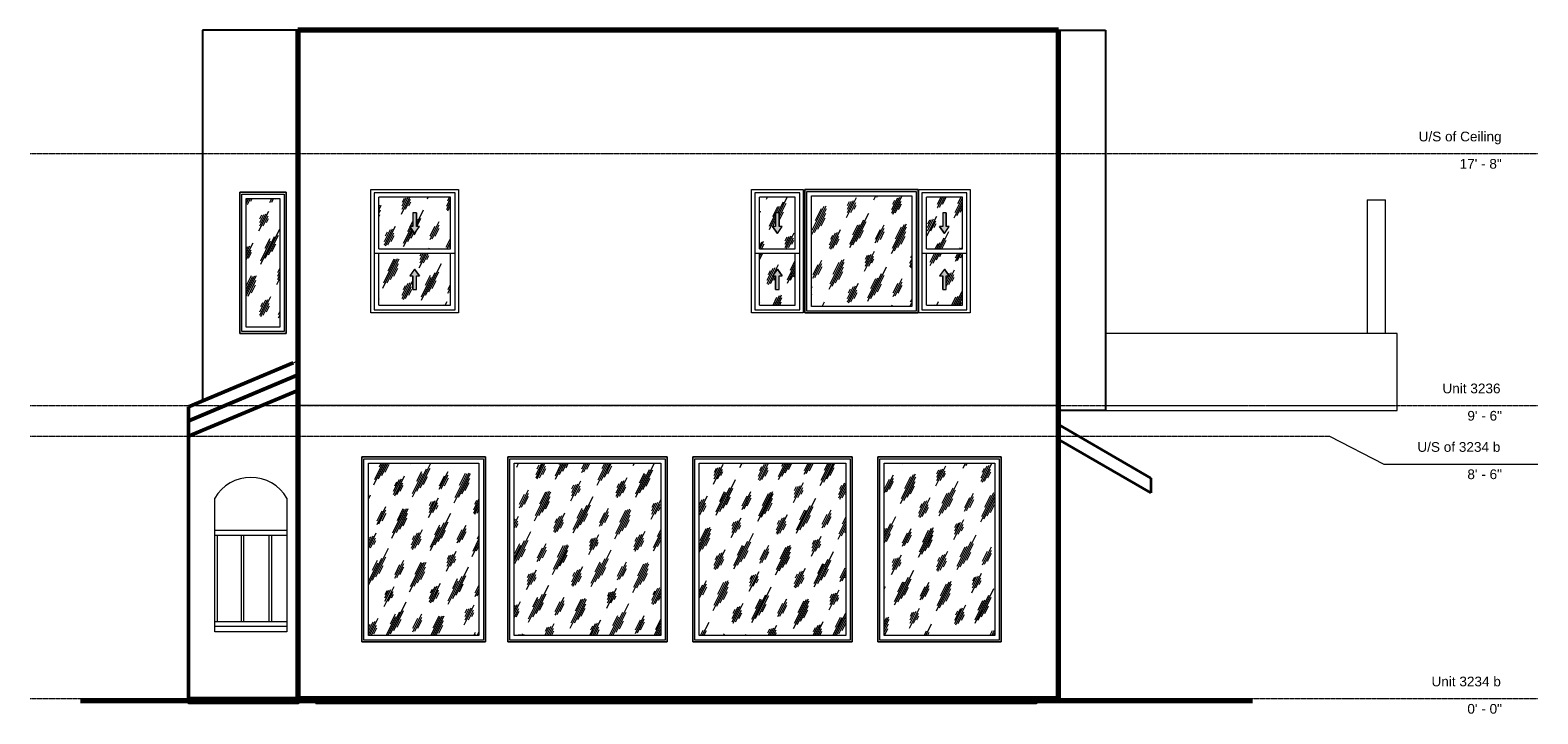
# Model space of a CAD drawing. Header units: inches. Extents: x -262 to 325, y -6 to 260.
import ezdxf

# ---------------------------------------------------------------- set-up
doc = ezdxf.new("R2010")
doc.units = ezdxf.units.IN
doc.header["$MEASUREMENT"] = 0
doc.linetypes.add('Center 1_4_', pattern=[0.53125, 0.25, -0.09375, 0.09375, -0.09375])
doc.linetypes.add('Dash', pattern=[0.23622, 0.11811, -0.11811])
for name, color, linetype, lineweight in [('A-AREA', 32, 'Dash', 9), ('A-COLS', 52, 'Continuous', 9), ('A-DETL', 90, 'Continuous', 9), ('A-DETL-GENF', 92, 'Continuous', 9), ('A-FLOR', 192, 'Continuous', 9), ('A-FLOR-HRAL', 11, 'Continuous', 9), ('A-FLOR-LEVL', 51, 'Continuous', 9), ('A-GLAZ', 151, 'Continuous', 9), ('A-ROOF', 132, 'Continuous', 9), ('A-WALL', 90, 'Continuous', 9)]:
    doc.layers.add(name, color=color, linetype=linetype, lineweight=lineweight)
doc.styles.add('Arial', font='arial.ttf', dxfattribs={"height": 3.779528})
pattern_1 = [(63.435, (223.293, 0), (-6.9551, 20.8652), [8.64, -5.184, 8.64, -5.184, -10.99]), (63.435, (223.293, 0), (-6.9551, 20.8652), [-27.648, 0.127, -10.863]), (63.435, (223.293, 0), (-6.9551, 20.8652), [0.127, -27.521, 3.456, -7.534]), (63.435, (222.861, 0.432), (-6.9551, 20.8652), [6.912, -8.64, 5.184, -5.184, -12.718]), (63.435, (222.861, 0.432), (-6.9551, 20.8652), [-25.92, 0.127, -12.591]), (63.435, (222.861, 0.432), (-6.9551, 20.8652), [0.127, -25.793, 6.048, -6.67]), (63.435, (222.861, 1.728), (-6.9551, 20.8652), [5.184, -10.368, 3.456, -5.184, -14.446]), (63.435, (222.861, 1.728), (-6.9551, 20.8652), [-24.192, 0.127, -14.319]), (63.435, (222.861, 1.728), (-6.9551, 20.8652), [0.127, -24.065, 7.776, -6.67]), (63.435, (224.157, 0.432), (-6.9551, 20.8652), [5.184, -10.368, 4.32, -18.766]), (63.435, (225.453, 1.728), (-6.9551, 20.8652), [2.592, -12.96, 1.728, -21.358]), (63.435, (223.293, 3.888), (-6.9551, 20.8652), [1.728, -12.96, 1.728, -6.912, -15.31]), (63.435, (223.293, 3.888), (-6.9551, 20.8652), [-23.328, 0.127, -15.183]), (63.435, (223.293, 3.888), (-6.9551, 20.8652), [0.127, -23.201, 4.32, -10.99]), (63.435, (231.069, 2.592), (-6.9551, 20.8652), [8.64, -12.96, 10.368, -6.843]), (63.435, (231.069, 1.296), (-6.9551, 20.8652), [12.096, -8.64, 12.96, -5.115]), (63.435, (231.933, 1.728), (-6.9551, 20.8652), [13.824, -6.912, 10.368, -7.534]), (63.435, (233.229, 3.024), (-6.9551, 20.8652), [8.64, -12.096, 6.912, -10.99]), (63.435, (231.933, 5.616), (-6.9551, 20.8652), [4.32, -17.28, 5.184, -11.854]), (63.435, (234.525, 4.32), (-6.9551, 20.8652), [3.456, -17.28, 3.456, -14.446])]

# ---------------------------------------------------------------- blocks, each defined once
blk = doc.blocks.new('Planitar-Fixed - 4_ - 5_ 5_-4309950-Right Elevation')
at = {"layer": 'A-GLAZ'}
h = blk.add_hatch(dxfattribs=at)
h.set_pattern_fill('FP_1', color=256, style=0, pattern_type=2)
h.set_pattern_definition(pattern_1)
h.paths.add_polyline_path([(-87, 24.48), (-87, 91.52), (-130.04, 91.52), (-130.04, 24.48)], flags=0)
for p, q in [((-132.52, 94), (-132.52, 22)), ((-84.52, 94), (-132.52, 94)), ((-84.52, 22), (-84.52, 94)), ((-131.77, 93.25), (-85.27, 93.25)), ((-131.77, 22.75), (-131.77, 93.25)), ((-130.04, 91.52), (-87, 91.52)), ((-130.04, 24.48), (-130.04, 91.52)), ((-87, 91.52), (-87, 24.48)), ((-85.27, 93.25), (-85.27, 22.75)), ((-87, 24.48), (-130.04, 24.48)), ((-132.52, 22), (-84.52, 22)), ((-85.27, 22.75), (-131.77, 22.75))]:
    blk.add_line(p, q, dxfattribs=at)
blk = doc.blocks.new('Planitar-Fixed - 5_2_ x 5_6_-4309951-Right Elevation')
at = {"layer": 'A-GLAZ'}
h = blk.add_hatch(dxfattribs=at)
h.set_pattern_fill('FP_1', color=256, style=0, pattern_type=2)
h.set_pattern_definition(pattern_1)
h.paths.add_polyline_path([(-16.25, 24.48), (-16.25, 91.52), (-73.29, 91.52), (-73.29, 24.48), (-51.07, 24.48)], flags=0)
for p, q in [((-75.77, 94), (-75.77, 22)), ((-13.77, 94), (-75.77, 94)), ((-13.77, 22), (-13.77, 94)), ((-75.02, 93.25), (-14.52, 93.25)), ((-75.02, 22.75), (-75.02, 93.25)), ((-73.29, 91.52), (-16.25, 91.52)), ((-73.29, 24.48), (-73.29, 91.52)), ((-16.25, 91.52), (-16.25, 24.48)), ((-14.52, 93.25), (-14.52, 22.75)), ((-16.25, 24.48), (-73.29, 24.48)), ((-75.77, 22), (-13.77, 22)), ((-14.52, 22.75), (-75.02, 22.75))]:
    blk.add_line(p, q, dxfattribs=at)
blk = doc.blocks.new('Planitar-Fixed - 5_2_ x 5_6_-V1-Right Elevation')
at = {"layer": 'A-GLAZ'}
h = blk.add_hatch(dxfattribs=at)
h.set_pattern_fill('FP_1', color=256, style=0, pattern_type=2)
h.set_pattern_definition(pattern_1)
h.paths.add_polyline_path([(55.75, 24.48), (55.75, 91.52), (-1.29, 91.52), (-1.29, 24.48), (31.89, 24.48)], flags=0)
for p, q in [((-3.77, 94), (-3.77, 22)), ((58.23, 94), (-3.77, 94)), ((58.23, 22), (58.23, 94)), ((-3.02, 93.25), (57.48, 93.25)), ((-3.02, 22.75), (-3.02, 93.25)), ((-1.29, 91.52), (55.75, 91.52)), ((-1.29, 24.48), (-1.29, 91.52)), ((55.75, 91.52), (55.75, 24.48)), ((57.48, 93.25), (57.48, 22.75)), ((55.75, 24.48), (-1.29, 24.48)), ((-3.77, 22), (58.23, 22)), ((57.48, 22.75), (-3.02, 22.75))]:
    blk.add_line(p, q, dxfattribs=at)
blk = doc.blocks.new('Planitar-Fixed - 4_ - 5_ 5_-V2-Right Elevation')
at = {"layer": 'A-GLAZ'}
h = blk.add_hatch(dxfattribs=at)
h.set_pattern_fill('FP_1', color=256, style=0, pattern_type=2)
h.set_pattern_definition(pattern_1)
h.paths.add_polyline_path([(113.75, 24.48), (113.75, 91.52), (70.71, 91.52), (70.71, 24.48)], flags=0)
for p, q in [((68.23, 94), (68.23, 22)), ((116.23, 94), (68.23, 94)), ((116.23, 22), (116.23, 94)), ((68.98, 93.25), (115.48, 93.25)), ((68.98, 22.75), (68.98, 93.25)), ((70.71, 91.52), (113.75, 91.52)), ((70.71, 24.48), (70.71, 91.52)), ((113.75, 91.52), (113.75, 24.48)), ((115.48, 93.25), (115.48, 22.75)), ((113.75, 24.48), (70.71, 24.48)), ((68.23, 22), (116.23, 22)), ((115.48, 22.75), (68.98, 22.75))]:
    blk.add_line(p, q, dxfattribs=at)
blk = doc.blocks.new('Planitar-Fixed - 1_6_ x 4_7_-4192429-Right Elevation')
at = {"layer": 'A-GLAZ'}
h = blk.add_hatch(dxfattribs=at)
h.set_pattern_fill('FP_2', color=256, style=0, pattern_type=2)
h.set_pattern_definition(pattern_1)
h.paths.add_polyline_path([(-164.5, 144.48), (-164.5, 194.52), (-177.54, 194.52), (-177.54, 144.48)], flags=0)
for p, q in [((-162.02, 197), (-180.02, 197)), ((-180.02, 197), (-180.02, 142)), ((-179.27, 142.75), (-179.27, 196.25)), ((-179.27, 196.25), (-162.77, 196.25)), ((-177.54, 144.48), (-177.54, 194.52)), ((-177.54, 194.52), (-164.5, 194.52)), ((-164.5, 194.52), (-164.5, 144.48)), ((-162.77, 196.25), (-162.77, 142.75)), ((-162.02, 142), (-162.02, 197)), ((-180.02, 142), (-162.02, 142)), ((-162.77, 142.75), (-179.27, 142.75)), ((-164.5, 144.48), (-177.54, 144.48))]:
    blk.add_line(p, q, dxfattribs=at)
blk = doc.blocks.new('Planitar-Double-Hung-Single - 2_10_ x 3_10_-4311467-Right Elevation')
at = {"layer": 'A-DETL-GENF'}
h = blk.add_hatch(dxfattribs=at)
h.set_pattern_fill('FP_2', color=256, style=0, pattern_type=2)
h.set_pattern_definition(pattern_1)
h.paths.add_polyline_path([(-126.02, 174.88), (-98.02, 174.88), (-98.02, 195), (-126.02, 195)], flags=0)
h.paths.add_polyline_path([(-112.02, 180.94), (-113.89, 183.6), (-112.69, 183.6), (-112.69, 188.94), (-111.36, 188.94), (-111.36, 183.6), (-110.16, 183.6), (-112, 180.97)], flags=0)
for points in [[(-112.02, 180.94), (-110.16, 183.6), (-111.36, 183.6), (-111.36, 188.94), (-112.69, 188.94), (-112.69, 183.6), (-113.89, 183.6)], [(-112.69, 159.06), (-111.36, 159.06), (-111.36, 164.4), (-110.16, 164.4), (-112.02, 167.06), (-113.89, 164.4), (-112.69, 164.4)]]:
    blk.add_hatch(color=256, dxfattribs=at).paths.add_polyline_path(points, flags=0)
h = blk.add_hatch(dxfattribs=at)
h.set_pattern_fill('FP_2', color=256, style=0, pattern_type=2)
h.set_pattern_definition(pattern_1)
h.paths.add_polyline_path([(-118.15, 153), (-98.02, 153), (-98.02, 173.13), (-126.02, 173.13), (-126.02, 153)], flags=0)
h.paths.add_polyline_path([(-111.36, 159.06), (-112.69, 159.06), (-112.69, 164.4), (-113.89, 164.4), (-112.02, 167.06), (-110.16, 164.4), (-111.36, 164.4), (-111.36, 159.79)], flags=0)
for p, q in [((-112.69, 188.94), (-112.69, 183.6)), ((-111.36, 188.94), (-112.69, 188.94)), ((-111.36, 188.94), (-112.69, 188.94)), ((-112.69, 188.94), (-112.69, 183.6)), ((-111.36, 188.94), (-111.36, 183.6)), ((-111.36, 183.6), (-111.36, 188.94)), ((-112.69, 183.6), (-113.89, 183.6)), ((-112.02, 180.94), (-113.89, 183.6)), ((-112.69, 183.6), (-113.89, 183.6)), ((-113.89, 183.6), (-112.02, 180.94)), ((-112.02, 180.94), (-110.16, 183.6)), ((-112.02, 180.94), (-110.16, 183.6)), ((-110.16, 183.6), (-111.36, 183.6)), ((-110.16, 183.6), (-111.36, 183.6)), ((-112.02, 167.06), (-113.89, 164.4)), ((-112.02, 167.06), (-113.89, 164.4)), ((-113.89, 164.4), (-112.69, 164.4)), ((-113.89, 164.4), (-112.69, 164.4)), ((-112.69, 159.06), (-112.69, 164.4)), ((-112.69, 164.4), (-112.69, 159.06)), ((-112.02, 167.06), (-110.16, 164.4)), ((-110.16, 164.4), (-112.02, 167.06)), ((-111.36, 164.4), (-110.16, 164.4)), ((-111.36, 159.06), (-111.36, 164.4)), ((-111.36, 159.06), (-111.36, 164.4)), ((-111.36, 164.4), (-110.16, 164.4)), ((-112.69, 159.06), (-111.36, 159.06)), ((-112.69, 159.06), (-111.36, 159.06))]:
    blk.add_line(p, q, dxfattribs=at)
at = {"layer": 'A-GLAZ'}
for p, q in [((-129.02, 198), (-95.02, 198)), ((-129.02, 150), (-129.02, 198)), ((-127.77, 196.75), (-127.77, 151.25)), ((-96.27, 196.75), (-127.77, 196.75)), ((-126.02, 174.88), (-126.02, 195)), ((-98.02, 195), (-126.02, 195)), ((-98.02, 174.88), (-98.02, 195)), ((-96.27, 151.25), (-96.27, 196.75)), ((-95.02, 198), (-95.02, 150)), ((-96.27, 173.13), (-127.77, 173.13)), ((-126.02, 174.88), (-98.02, 174.88)), ((-126.02, 153), (-126.02, 173.13)), ((-98.02, 153), (-98.02, 173.13)), ((-126.02, 153), (-98.02, 153)), ((-95.02, 150), (-129.02, 150)), ((-127.77, 151.25), (-96.27, 151.25))]:
    blk.add_line(p, q, dxfattribs=at)
blk = doc.blocks.new('Planitar-Fixed - 3_8_ x 4_-4192835-Right Elevation')
at = {"layer": 'A-GLAZ'}
h = blk.add_hatch(dxfattribs=at)
h.set_pattern_fill('FP_1', color=256, style=0, pattern_type=2)
h.set_pattern_definition(pattern_1)
h.paths.add_polyline_path([(73.38, 152.48), (81.37, 152.48), (81.37, 195.52), (42.33, 195.52), (42.33, 152.48)], flags=0)
for p, q in [((83.85, 198), (39.85, 198)), ((39.85, 198), (39.85, 150)), ((40.6, 150.75), (40.6, 197.25)), ((40.6, 197.25), (83.1, 197.25)), ((42.33, 152.48), (42.33, 195.52)), ((42.33, 195.52), (81.37, 195.52)), ((81.37, 195.52), (81.37, 152.48)), ((83.1, 197.25), (83.1, 150.75)), ((83.85, 150), (83.85, 198)), ((39.85, 150), (83.85, 150)), ((83.1, 150.75), (40.6, 150.75)), ((81.37, 152.48), (42.33, 152.48))]:
    blk.add_line(p, q, dxfattribs=at)
blk = doc.blocks.new('Planitar-Double-Hung-Single - 1_8_ x 4_-4192974-Right Elevation')
at = {"layer": 'A-DETL-GENF'}
h = blk.add_hatch(dxfattribs=at)
h.set_pattern_fill('FP_2', color=256, style=0, pattern_type=2)
h.set_pattern_definition(pattern_1)
h.paths.add_polyline_path([(30.62, 174.88), (36.1, 174.88), (36.1, 195), (22.1, 195), (22.1, 174.88), (29.77, 174.88)], flags=0)
h.paths.add_polyline_path([(29.1, 180.94), (27.24, 183.6), (28.44, 183.6), (28.44, 188.94), (29.77, 188.94), (29.77, 183.6), (30.97, 183.6), (29.49, 181.49)], flags=0)
for points in [[(29.1, 180.94), (30.97, 183.6), (29.77, 183.6), (29.77, 188.94), (28.44, 188.94), (28.44, 183.6), (27.24, 183.6)], [(28.44, 159.06), (29.77, 159.06), (29.77, 164.4), (30.97, 164.4), (29.1, 167.06), (27.24, 164.4), (28.44, 164.4)]]:
    blk.add_hatch(color=256, dxfattribs=at).paths.add_polyline_path(points, flags=0)
h = blk.add_hatch(dxfattribs=at)
h.set_pattern_fill('FP_2', color=256, style=0, pattern_type=2)
h.set_pattern_definition(pattern_1)
h.paths.add_polyline_path([(28.44, 153), (36.1, 153), (36.1, 173.13), (22.1, 173.13), (22.1, 153)], flags=0)
h.paths.add_polyline_path([(28.44, 159.06), (28.44, 164.4), (27.24, 164.4), (29.1, 167.06), (30.97, 164.4), (29.77, 164.4), (29.77, 159.06)], flags=0)
for p, q in [((28.44, 188.94), (28.44, 183.6)), ((29.77, 188.94), (28.44, 188.94)), ((29.77, 188.94), (28.44, 188.94)), ((28.44, 188.94), (28.44, 183.6)), ((29.77, 188.94), (29.77, 183.6)), ((29.77, 183.6), (29.77, 188.94)), ((28.44, 183.6), (27.24, 183.6)), ((29.1, 180.94), (27.24, 183.6)), ((28.44, 183.6), (27.24, 183.6)), ((27.24, 183.6), (29.1, 180.94)), ((29.1, 180.94), (30.97, 183.6)), ((29.1, 180.94), (30.97, 183.6)), ((30.97, 183.6), (29.77, 183.6)), ((30.97, 183.6), (29.77, 183.6)), ((29.1, 167.06), (27.24, 164.4)), ((29.1, 167.06), (27.24, 164.4)), ((27.24, 164.4), (28.44, 164.4)), ((27.24, 164.4), (28.44, 164.4)), ((28.44, 159.06), (28.44, 164.4)), ((28.44, 164.4), (28.44, 159.06)), ((29.1, 167.06), (30.97, 164.4)), ((30.97, 164.4), (29.1, 167.06)), ((29.77, 164.4), (30.97, 164.4)), ((29.77, 159.06), (29.77, 164.4)), ((29.77, 159.06), (29.77, 164.4)), ((29.77, 164.4), (30.97, 164.4)), ((28.44, 159.06), (29.77, 159.06)), ((28.44, 159.06), (29.77, 159.06))]:
    blk.add_line(p, q, dxfattribs=at)
at = {"layer": 'A-GLAZ'}
for p, q in [((19.1, 198), (39.1, 198)), ((19.1, 150), (19.1, 198)), ((20.35, 196.75), (20.35, 151.25)), ((37.85, 196.75), (20.35, 196.75)), ((22.1, 174.88), (22.1, 195)), ((36.1, 195), (22.1, 195)), ((36.1, 174.88), (36.1, 195)), ((37.85, 151.25), (37.85, 196.75)), ((39.1, 198), (39.1, 150)), ((37.85, 173.13), (20.35, 173.13)), ((22.1, 174.88), (36.1, 174.88)), ((22.1, 153), (22.1, 173.13)), ((36.1, 153), (36.1, 173.13)), ((22.1, 153), (36.1, 153)), ((39.1, 150), (19.1, 150)), ((20.35, 151.25), (37.85, 151.25))]:
    blk.add_line(p, q, dxfattribs=at)
blk = doc.blocks.new('Planitar-Double-Hung-Single - 1_8_ x 4_-V3-Right Elevation')
at = {"layer": 'A-DETL-GENF'}
h = blk.add_hatch(dxfattribs=at)
h.set_pattern_fill('FP_2', color=256, style=0, pattern_type=2)
h.set_pattern_definition(pattern_1)
h.paths.add_polyline_path([(92.24, 174.88), (101.1, 174.88), (101.1, 195), (87.1, 195), (87.1, 174.88)], flags=0)
h.paths.add_polyline_path([(94.1, 180.94), (92.24, 183.6), (93.44, 183.6), (93.44, 188.94), (94.77, 188.94), (94.77, 183.6), (95.97, 183.6), (94.21, 181.09)], flags=0)
for points in [[(94.1, 180.94), (95.97, 183.6), (94.77, 183.6), (94.77, 188.94), (93.44, 188.94), (93.44, 183.6), (92.24, 183.6), (94, 181.09)], [(93.44, 159.06), (94.77, 159.06), (94.77, 164.4), (95.97, 164.4), (94.1, 167.06), (92.24, 164.4), (93.44, 164.4)]]:
    blk.add_hatch(color=256, dxfattribs=at).paths.add_polyline_path(points, flags=0)
h = blk.add_hatch(dxfattribs=at)
h.set_pattern_fill('FP_2', color=256, style=0, pattern_type=2)
h.set_pattern_definition(pattern_1)
h.paths.add_polyline_path([(87.1, 153), (101.1, 153), (101.1, 173.13), (87.1, 173.13), (87.1, 158.55)], flags=0)
h.paths.add_polyline_path([(94.77, 159.06), (93.44, 159.06), (93.44, 164.4), (92.24, 164.4), (94.1, 167.06), (95.97, 164.4), (94.77, 164.4), (94.77, 159.33)], flags=0)
for p, q in [((93.44, 188.94), (93.44, 183.6)), ((94.77, 188.94), (93.44, 188.94)), ((94.77, 188.94), (93.44, 188.94)), ((93.44, 188.94), (93.44, 183.6)), ((94.77, 188.94), (94.77, 183.6)), ((94.77, 183.6), (94.77, 188.94)), ((93.44, 183.6), (92.24, 183.6)), ((94.1, 180.94), (92.24, 183.6)), ((93.44, 183.6), (92.24, 183.6)), ((92.24, 183.6), (94.1, 180.94)), ((94.1, 180.94), (95.97, 183.6)), ((94.1, 180.94), (95.97, 183.6)), ((95.97, 183.6), (94.77, 183.6)), ((95.97, 183.6), (94.77, 183.6)), ((94.1, 167.06), (92.24, 164.4)), ((94.1, 167.06), (92.24, 164.4)), ((92.24, 164.4), (93.44, 164.4)), ((92.24, 164.4), (93.44, 164.4)), ((93.44, 159.06), (93.44, 164.4)), ((93.44, 164.4), (93.44, 159.06)), ((94.1, 167.06), (95.97, 164.4)), ((95.97, 164.4), (94.1, 167.06)), ((94.77, 164.4), (95.97, 164.4)), ((94.77, 159.06), (94.77, 164.4)), ((94.77, 159.06), (94.77, 164.4)), ((94.77, 164.4), (95.97, 164.4)), ((93.44, 159.06), (94.77, 159.06)), ((93.44, 159.06), (94.77, 159.06))]:
    blk.add_line(p, q, dxfattribs=at)
at = {"layer": 'A-GLAZ'}
for p, q in [((84.1, 198), (104.1, 198)), ((84.1, 150), (84.1, 198)), ((85.35, 196.75), (85.35, 151.25)), ((102.85, 196.75), (85.35, 196.75)), ((87.1, 174.88), (87.1, 195)), ((101.1, 195), (87.1, 195)), ((101.1, 174.88), (101.1, 195)), ((102.85, 151.25), (102.85, 196.75)), ((104.1, 198), (104.1, 150)), ((102.85, 173.13), (85.35, 173.13)), ((87.1, 174.88), (101.1, 174.88)), ((87.1, 153), (87.1, 173.13)), ((101.1, 153), (101.1, 173.13)), ((87.1, 153), (101.1, 153)), ((104.1, 150), (84.1, 150)), ((85.35, 151.25), (102.85, 151.25))]:
    blk.add_line(p, q, dxfattribs=at)
blk = doc.blocks.new('Railing - 25mm-4236911-Right Elevation')
at = {"layer": 'A-FLOR-HRAL'}
for p, q in [((-168.61, 30), (-168.61, 63.46)), ((-167.63, 30), (-167.63, 63.46))]:
    blk.add_line(p, q, dxfattribs=at)
blk = doc.blocks.new('Railing - 25mm-V4-Right Elevation')
at = {"layer": 'A-FLOR-HRAL'}
blk.add_line((-188.79, 30), (-188.79, 63.46), dxfattribs=at)
blk = doc.blocks.new('Railing - Railing-4314025-Right Elevation')
for name, p in [('Railing - 25mm-V4-Right Elevation', (0, 0)), ('Railing - 25mm-4236911-Right Elevation', (-10.83, 0)), ('Railing - 25mm-4236911-Right Elevation', (0, 0))]:
    blk.add_blockref(name, p)
blk = doc.blocks.new('Top Rail Type - Top Rail_Internal_-4314177-Right Elevation')
at = {"layer": 'A-FLOR-HRAL'}
for p, q in [((-161.77, 65.43), (-189.77, 65.43)), ((-161.77, 63.46), (-189.77, 63.46))]:
    blk.add_line(p, q, dxfattribs=at)

msp = doc.modelspace()

# ---------------------------------------------------------------- linework, layer by layer
at = {"layer": 'A-AREA'}
msp.add_line((156.73, 114), (268.73, 114), dxfattribs=at)
at = {"layer": 'A-COLS'}
for p, q in [((258.64, 194), (265.73, 194)), ((258.64, 194), (258.64, 142)), ((265.73, 142), (265.73, 194))]:
    msp.add_line(p, q, dxfattribs=at)
at = {"layer": 'A-DETL', "lineweight": 25}
for p, q in [((-157.52, 260), (-194.52, 260)), ((-194.52, 260), (-194.52, 115.74)), ((138.48, 260), (156.73, 260)), ((156.73, 260), (156.73, 112)), ((156.73, 112), (139.1, 112))]:
    msp.add_line(p, q, dxfattribs=at)
at = {"layer": 'A-DETL', "lineweight": 70}
for p, q in [((-157.52, 260), (-157.52, 0)), ((138.48, 260), (-157.52, 260)), ((138.48, 0), (138.48, 260)), ((-157.52, 0), (138.48, 0)), ((-242.02, -0.75), (213.98, -0.75))]:
    msp.add_line(p, q, dxfattribs=at)
at = {"layer": 'A-DETL', "lineweight": 50}
for p, q in [((-159.27, 130.58), (-200.02, 113.43)), ((-157.52, 125.89), (-200.02, 108)), ((-200.02, 102), (-157.52, 119.89)), ((-200.02, 113.43), (-200.02, 0)), ((-200.02, 0), (-157.52, 0))]:
    msp.add_line(p, q, dxfattribs=at)
at = {"layer": 'A-DETL', "lineweight": 35}
for p, q in [((138.48, 106.56), (174.48, 85.77)), ((174.48, 80), (138.48, 100.78)), ((174.48, 85.77), (174.48, 80))]:
    msp.add_line(p, q, dxfattribs=at)
at = {"layer": 'A-FLOR'}
for p, q in [((-189.77, 30), (-161.77, 30)), ((-161.77, 28), (-189.77, 28)), ((-200.02, 0), (-157.27, 0)), ((-200.02, -2), (-200.02, 0)), ((-157.27, 0), (-157.27, -2)), ((-150.52, 0), (-150.52, -2)), ((-150.27, 0), (-150.27, -2)), ((-148.77, -2), (-148.77, 0)), ((129.98, 0), (129.98, -2)), ((-157.27, -2), (-200.02, -2)), ((129.98, -2), (-150.52, -2))]:
    msp.add_line(p, q, dxfattribs=at)
at = {"layer": 'A-FLOR-LEVL', "linetype": 'Center 1_4_'}
for p, q in [((-261.64, 212), (325.02, 212)), ((-261.64, 114), (325.02, 114)), ((-261.64, 102), (243.93, 102)), ((-261.64, 0), (325.02, 0))]:
    msp.add_line(p, q, dxfattribs=at)
at = {"layer": 'A-FLOR-LEVL'}
for p, q in [((243.93, 102), (265.04, 91.23)), ((265.04, 91.23), (325.02, 91.23))]:
    msp.add_line(p, q, dxfattribs=at)
at = {"layer": 'A-ROOF'}
for p, q in [((-157.27, 131.43), (-200.02, 113.43)), ((-200.02, 108), (-157.27, 126)), ((-157.27, 125.43), (-200.02, 107.43)), ((-200.02, 113.43), (-200.02, 108)), ((-200.02, 107.43), (-200.02, 102)), ((138.48, 106.56), (174.48, 85.77)), ((174.48, 80), (138.48, 100.78)), ((174.48, 85.77), (174.48, 80))]:
    msp.add_line(p, q, dxfattribs=at)
at = {"layer": 'A-WALL'}
for p, q in [((156.73, 260), (-194.52, 260)), ((-194.52, 260), (-194.52, 115.74)), ((-157.27, 260), (-157.27, 0)), ((138.48, 0), (138.48, 260)), ((156.73, 112), (156.73, 260)), ((-180.02, 142), (-180.02, 197)), ((-180.02, 197), (-162.02, 197)), ((-162.02, 197), (-162.02, 142)), ((39.85, 150), (39.85, 198)), ((39.85, 198), (83.85, 198)), ((83.85, 198), (83.85, 150)), ((83.85, 150), (39.85, 150)), ((-162.02, 142), (-180.02, 142)), ((270.23, 142), (156.73, 142)), ((270.23, 112), (270.23, 142)), ((-157.27, 120), (-200.02, 102)), ((-190.52, 112), (-189.16, 112)), ((138.48, 114), (-157.27, 114)), ((138.48, 112), (270.23, 112)), ((-200.02, 102), (-200.02, 0)), ((-132.52, 22), (-132.52, 94)), ((-132.52, 94), (-84.52, 94)), ((-84.52, 94), (-84.52, 22)), ((-75.77, 22), (-75.77, 94)), ((-75.77, 94), (-13.77, 94)), ((-13.77, 94), (-13.77, 22)), ((-3.77, 22), (-3.77, 94)), ((-3.77, 94), (58.23, 94)), ((58.23, 94), (58.23, 22)), ((68.23, 22), (68.23, 94)), ((68.23, 94), (116.23, 94)), ((116.23, 94), (116.23, 22)), ((-189.77, 26), (-189.77, 78)), ((-161.77, 78), (-161.77, 26)), ((-161.77, 26), (-189.77, 26)), ((-84.52, 22), (-132.52, 22)), ((-13.77, 22), (-75.77, 22)), ((58.23, 22), (-3.77, 22)), ((116.23, 22), (68.23, 22)), ((-157.27, 0), (138.48, 0))]:
    msp.add_line(p, q, dxfattribs=at)
msp.add_arc((-175.77, 69.75), 16.25, 30.51024, 149.48976, dxfattribs=at)

# ---------------------------------------------------------------- block references
at = {"layer": 'A-FLOR-HRAL'}
for name in ['Top Rail Type - Top Rail_Internal_-4314177-Right Elevation', 'Railing - Railing-4314025-Right Elevation']:
    msp.add_blockref(name, (0, 0), dxfattribs=at)
at = {"layer": 'A-GLAZ'}
for name in ['Planitar-Fixed - 1_6_ x 4_7_-4192429-Right Elevation', 'Planitar-Double-Hung-Single - 2_10_ x 3_10_-4311467-Right Elevation', 'Planitar-Double-Hung-Single - 1_8_ x 4_-4192974-Right Elevation', 'Planitar-Fixed - 3_8_ x 4_-4192835-Right Elevation', 'Planitar-Double-Hung-Single - 1_8_ x 4_-V3-Right Elevation', 'Planitar-Fixed - 4_ - 5_ 5_-4309950-Right Elevation', 'Planitar-Fixed - 5_2_ x 5_6_-4309951-Right Elevation', 'Planitar-Fixed - 5_2_ x 5_6_-V1-Right Elevation', 'Planitar-Fixed - 4_ - 5_ 5_-V2-Right Elevation']:
    msp.add_blockref(name, (0, 0), dxfattribs=at)

# ---------------------------------------------------------------- texts
at = {"layer": 'A-FLOR-LEVL', "attachment_point": 1, "style": 'Arial'}
for s, insert, char_height, width in [('U/S of Ceiling', (278.64, 220.52), 3.7795, 38.481), ('17\' - 8"', (294.58, 209.89), 3.78, 19.998), ('Unit 3236', (287.9, 122.52), 3.78, 27.27), ('9\' - 6"', (297.6, 111.89), 3.78, 16.362), ('U/S of 3234 b', (278.15, 99.75), 3.7795, 39.087), ('8\' - 6"', (297.6, 89.13), 3.78, 16.362), ('Unit 3234 b', (283.63, 8.52), 3.7795, 32.421), ('0\' - 0"', (297.6, -2.11), 3.78, 16.362)]:
    msp.add_mtext(s, dxfattribs=dict(at, insert=insert, char_height=char_height, width=width))

doc.saveas('drawing.dxf')
